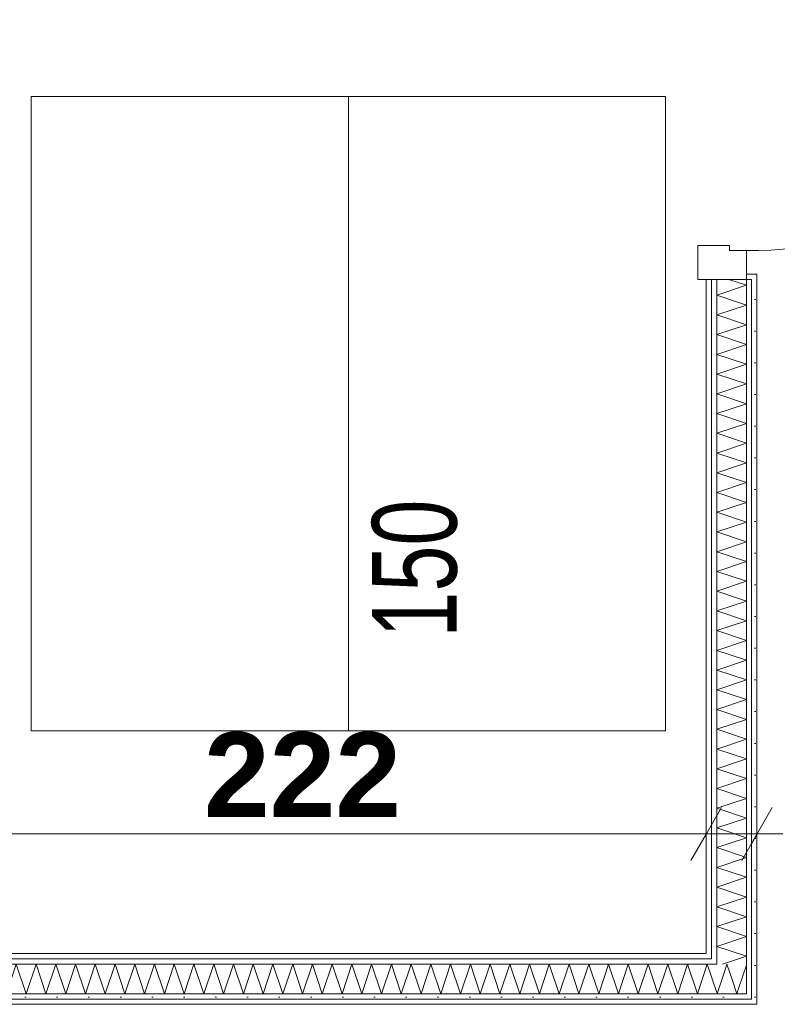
# Model space of a CAD drawing. Extents: x -7314 to 11761, y 144 to 9383.
# Tile 175 of 193: x 4881 to 5061, y 8336 to 8569. Entities that reach past the tile are written whole.
import ezdxf
from ezdxf.xclip import XClip

# ---------------------------------------------------------------- set-up
doc = ezdxf.new("R2010")
doc.units = 0
doc.header["$MEASUREMENT"] = 0
doc.header["$XCLIPFRAME"] = 0
doc.linetypes.add('Wipeout_Contour', pattern=[20000, 0, -20000])
for name, color, linetype in [('FORMA - Arch 01 - 220-A Ściany', 7, 'Continuous'), ('FORMA - Arch 02 - Strefy', 7, 'Continuous'), ('FORMA - Arch 04 - Wymiary ogólne', 7, 'Continuous')]:
    doc.layers.add(name, color=color, linetype=linetype)
doc.styles.add('STYL_AUTOMATYCZNY_2', font='arial.ttf')
doc.styles.add('STYL_AUTOMATYCZNY_7', font='arial.ttf', dxfattribs={"width": 0.7})
doc.styles.add('STYL_AUTOMATYCZNY_9', font='arial.ttf')
pattern_1 = [(0, (4185.3, -5972.398), (0, 7.5), [0, -7.5])]

# ---------------------------------------------------------------- blocks, each defined once
blk = doc.blocks.new('*X155')
at = {"layer": 'FORMA - Arch 01 - 220-A Ściany', "color": 7, "linetype": 'Continuous', "lineweight": 5, "ltscale": 0.025}
for p, q in [((5048.03, 8343.58), (5048.63, 8345.4)), ((5048.63, 8345.4), (5049.84, 8341.76)), ((5051.53, 8340.08), (5053.21, 8345.13))]:
    blk.add_line(p, q, dxfattribs=at)
blk = doc.blocks.new('*X156')
at = {"layer": 'FORMA - Arch 01 - 220-A Ściany', "color": 7, "linetype": 'Continuous', "lineweight": 5, "ltscale": 0.025}
for p, q in [((5046.3, 8338.4), (5048.03, 8343.58)), ((5049.84, 8341.76), (5050.97, 8338.4)), ((5046.21, 8338.66), (5046.3, 8338.4)), ((5050.97, 8338.4), (5051.53, 8340.08))]:
    blk.add_line(p, q, dxfattribs=at)
blk = doc.blocks.new('*X157')
at = {"layer": 'FORMA - Arch 01 - 220-A Ściany', "color": 7, "linetype": 'Continuous', "lineweight": 5, "ltscale": 0.025}
for p, q in [((4819.01, 8342.52), (4819.97, 8345.4)), ((4819.97, 8345.4), (4822.3, 8338.4)), ((4822.3, 8338.4), (4824.63, 8345.4)), ((4824.63, 8345.4), (4826.97, 8338.4)), ((4826.97, 8338.4), (4829.3, 8345.4)), ((4829.3, 8345.4), (4831.63, 8338.4)), ((4831.63, 8338.4), (4833.97, 8345.4)), ((4833.97, 8345.4), (4836.3, 8338.4)), ((4836.3, 8338.4), (4838.63, 8345.4)), ((4838.63, 8345.4), (4840.97, 8338.4)), ((4840.97, 8338.4), (4843.3, 8345.4)), ((4843.3, 8345.4), (4845.63, 8338.4)), ((4845.63, 8338.4), (4847.97, 8345.4)), ((4847.97, 8345.4), (4850.3, 8338.4)), ((4850.3, 8338.4), (4852.63, 8345.4)), ((4852.63, 8345.4), (4854.97, 8338.4)), ((4854.97, 8338.4), (4857.3, 8345.4)), ((4857.3, 8345.4), (4859.63, 8338.4)), ((4859.63, 8338.4), (4861.97, 8345.4)), ((4861.97, 8345.4), (4864.3, 8338.4)), ((4864.3, 8338.4), (4866.63, 8345.4)), ((4866.63, 8345.4), (4868.97, 8338.4)), ((4868.97, 8338.4), (4871.3, 8345.4)), ((4871.3, 8345.4), (4873.63, 8338.4)), ((4873.63, 8338.4), (4875.97, 8345.4)), ((4875.97, 8345.4), (4878.3, 8338.4)), ((4878.3, 8338.4), (4880.63, 8345.4)), ((4880.63, 8345.4), (4882.97, 8338.4)), ((4882.97, 8338.4), (4885.3, 8345.4)), ((4885.3, 8345.4), (4887.63, 8338.4)), ((4887.63, 8338.4), (4889.97, 8345.4)), ((4889.97, 8345.4), (4892.3, 8338.4)), ((4892.3, 8338.4), (4894.63, 8345.4)), ((4894.63, 8345.4), (4896.97, 8338.4)), ((4896.97, 8338.4), (4899.3, 8345.4)), ((4899.3, 8345.4), (4901.63, 8338.4)), ((4901.63, 8338.4), (4903.97, 8345.4)), ((4903.97, 8345.4), (4906.3, 8338.4)), ((4906.3, 8338.4), (4908.63, 8345.4)), ((4908.63, 8345.4), (4910.97, 8338.4)), ((4910.97, 8338.4), (4913.3, 8345.4)), ((4913.3, 8345.4), (4915.63, 8338.4)), ((4915.63, 8338.4), (4917.97, 8345.4)), ((4917.97, 8345.4), (4920.3, 8338.4)), ((4920.3, 8338.4), (4922.63, 8345.4)), ((4922.63, 8345.4), (4924.97, 8338.4)), ((4924.97, 8338.4), (4927.3, 8345.4)), ((4927.3, 8345.4), (4929.63, 8338.4)), ((4929.63, 8338.4), (4931.97, 8345.4)), ((4931.97, 8345.4), (4934.3, 8338.4)), ((4934.3, 8338.4), (4936.63, 8345.4)), ((4936.63, 8345.4), (4938.97, 8338.4)), ((4938.97, 8338.4), (4941.3, 8345.4)), ((4941.3, 8345.4), (4943.63, 8338.4)), ((4943.63, 8338.4), (4945.97, 8345.4)), ((4945.97, 8345.4), (4948.3, 8338.4)), ((4948.3, 8338.4), (4950.63, 8345.4)), ((4950.63, 8345.4), (4952.97, 8338.4)), ((4952.97, 8338.4), (4955.3, 8345.4)), ((4955.3, 8345.4), (4957.63, 8338.4)), ((4957.63, 8338.4), (4959.97, 8345.4)), ((4959.97, 8345.4), (4962.3, 8338.4)), ((4962.3, 8338.4), (4964.63, 8345.4)), ((4964.63, 8345.4), (4966.97, 8338.4)), ((4966.97, 8338.4), (4969.3, 8345.4)), ((4969.3, 8345.4), (4971.63, 8338.4)), ((4971.63, 8338.4), (4973.97, 8345.4)), ((4973.97, 8345.4), (4976.3, 8338.4)), ((4976.3, 8338.4), (4978.63, 8345.4)), ((4978.63, 8345.4), (4980.97, 8338.4)), ((4980.97, 8338.4), (4983.3, 8345.4)), ((4983.3, 8345.4), (4985.63, 8338.4)), ((4985.63, 8338.4), (4987.97, 8345.4)), ((4987.97, 8345.4), (4990.3, 8338.4)), ((4990.3, 8338.4), (4992.63, 8345.4)), ((4992.63, 8345.4), (4994.97, 8338.4)), ((4994.97, 8338.4), (4997.3, 8345.4)), ((4997.3, 8345.4), (4999.63, 8338.4)), ((4999.63, 8338.4), (5001.97, 8345.4)), ((5001.97, 8345.4), (5004.3, 8338.4)), ((5004.3, 8338.4), (5006.63, 8345.4)), ((5006.63, 8345.4), (5008.97, 8338.4)), ((5008.97, 8338.4), (5011.3, 8345.4)), ((5011.3, 8345.4), (5013.63, 8338.4)), ((5013.63, 8338.4), (5015.97, 8345.4)), ((5015.97, 8345.4), (5018.3, 8338.4)), ((5018.3, 8338.4), (5020.63, 8345.4)), ((5020.63, 8345.4), (5022.97, 8338.4)), ((5022.97, 8338.4), (5025.3, 8345.4)), ((5025.3, 8345.4), (5027.63, 8338.4)), ((5027.63, 8338.4), (5029.97, 8345.4)), ((5029.97, 8345.4), (5032.3, 8338.4)), ((5032.3, 8338.4), (5034.63, 8345.4)), ((5034.63, 8345.4), (5036.97, 8338.4)), ((5036.97, 8338.4), (5039.3, 8345.4)), ((5039.3, 8345.4), (5041.63, 8338.4)), ((5041.63, 8338.4), (5043.97, 8345.4)), ((5043.97, 8345.4), (5046.21, 8338.66))]:
    blk.add_line(p, q, dxfattribs=at)
blk = doc.blocks.new('*X187')
at = {"layer": 'FORMA - Arch 01 - 220-A Ściany', "color": 7, "linetype": 'Continuous', "lineweight": 5, "ltscale": 0.025}
for p, q in [((5053.21, 8505.94), (5049.04, 8507.33)), ((5046.21, 8503.6), (5053.21, 8505.94)), ((5053.21, 8501.27), (5046.21, 8503.6)), ((5046.21, 8498.94), (5053.21, 8501.27)), ((5053.21, 8496.6), (5046.21, 8498.94)), ((5046.21, 8494.27), (5053.21, 8496.6)), ((5053.21, 8491.94), (5046.21, 8494.27)), ((5046.21, 8489.6), (5053.21, 8491.94)), ((5053.21, 8487.27), (5046.21, 8489.6)), ((5046.21, 8484.94), (5053.21, 8487.27)), ((5053.21, 8482.6), (5046.21, 8484.94)), ((5046.21, 8480.27), (5053.21, 8482.6)), ((5053.21, 8477.94), (5046.21, 8480.27)), ((5046.21, 8475.6), (5053.21, 8477.94)), ((5053.21, 8473.27), (5046.21, 8475.6)), ((5046.21, 8470.94), (5053.21, 8473.27)), ((5053.21, 8468.6), (5046.21, 8470.94)), ((5046.21, 8466.27), (5053.21, 8468.6)), ((5053.21, 8463.94), (5046.21, 8466.27)), ((5046.21, 8461.6), (5053.21, 8463.94)), ((5053.21, 8459.27), (5046.21, 8461.6)), ((5046.21, 8456.94), (5053.21, 8459.27)), ((5053.21, 8454.6), (5046.21, 8456.94)), ((5046.21, 8452.27), (5053.21, 8454.6)), ((5053.21, 8449.94), (5046.21, 8452.27)), ((5046.21, 8447.6), (5053.21, 8449.94)), ((5053.21, 8445.27), (5046.21, 8447.6)), ((5046.21, 8442.94), (5053.21, 8445.27)), ((5053.21, 8440.6), (5046.21, 8442.94)), ((5046.21, 8438.27), (5053.21, 8440.6)), ((5053.21, 8435.94), (5046.21, 8438.27)), ((5046.21, 8433.6), (5053.21, 8435.94)), ((5053.21, 8431.27), (5046.21, 8433.6)), ((5046.21, 8428.94), (5053.21, 8431.27)), ((5053.21, 8426.6), (5046.21, 8428.94)), ((5046.21, 8424.27), (5053.21, 8426.6)), ((5053.21, 8421.94), (5046.21, 8424.27)), ((5046.21, 8419.6), (5053.21, 8421.94)), ((5053.21, 8417.27), (5046.21, 8419.6)), ((5046.21, 8414.94), (5053.21, 8417.27)), ((5053.21, 8412.6), (5046.21, 8414.94)), ((5046.21, 8410.27), (5053.21, 8412.6)), ((5053.21, 8407.94), (5046.21, 8410.27)), ((5046.21, 8405.6), (5053.21, 8407.94)), ((5053.21, 8403.27), (5046.21, 8405.6)), ((5046.21, 8400.94), (5053.21, 8403.27)), ((5053.21, 8398.6), (5046.21, 8400.94)), ((5046.21, 8396.27), (5053.21, 8398.6)), ((5053.21, 8393.94), (5046.21, 8396.27)), ((5046.21, 8391.6), (5053.21, 8393.94)), ((5053.21, 8389.27), (5046.21, 8391.6)), ((5046.21, 8386.94), (5053.21, 8389.27)), ((5053.21, 8384.6), (5046.21, 8386.94)), ((5046.21, 8382.27), (5053.21, 8384.6)), ((5053.21, 8379.94), (5046.21, 8382.27)), ((5046.21, 8377.6), (5053.21, 8379.94)), ((5053.21, 8375.27), (5046.21, 8377.6)), ((5046.21, 8372.94), (5053.21, 8375.27)), ((5053.21, 8370.6), (5046.21, 8372.94)), ((5046.21, 8368.27), (5053.21, 8370.6)), ((5053.21, 8365.94), (5046.21, 8368.27)), ((5046.21, 8363.6), (5053.21, 8365.94)), ((5053.21, 8361.27), (5046.21, 8363.6)), ((5046.21, 8358.94), (5053.21, 8361.27)), ((5053.21, 8356.6), (5046.21, 8358.94)), ((5046.21, 8354.27), (5053.21, 8356.6)), ((5053.21, 8351.94), (5046.21, 8354.27)), ((5046.21, 8349.6), (5053.21, 8351.94)), ((5053.21, 8347.27), (5046.21, 8349.6)), ((5047.6, 8345.4), (5053.21, 8347.27))]:
    blk.add_line(p, q, dxfattribs=at)
blk = doc.blocks.new('Rysunek_1_1', base_point=(4185.3, -5972.4))
at = {"layer": 'FORMA - Arch 01 - 220-A Ściany', "color": 7, "linetype": 'Continuous', "lineweight": 13, "ltscale": 0.025}
blk.add_arc((5053.21, 8626.53), 112.4, 270, 0, dxfattribs=at)
at = {"color": 254, "linetype": 'Wipeout_Contour', "lineweight": 0, "ltscale": 29249.333558}
blk.add_wipeout([(5055.71, 8337.15), (5054.46, 8337.15), (5055.71, 8335.9)], dxfattribs=at).dxf.layer = 'FORMA - Arch 01 - 220-A Ściany'
at = {"color": 254, "linetype": 'Wipeout_Contour', "lineweight": 0, "ltscale": 39495.557442}
blk.add_wipeout([(5043.71, 8756.9), (4821.51, 8756.9), (4821.51, 8347.9), (5043.71, 8347.9)], dxfattribs=at).dxf.layer = 'FORMA - Arch 02 - Strefy'
at = {"layer": 'FORMA - Arch 01 - 220-A Ściany', "linetype": 'Continuous', "lineweight": 5}
h = blk.add_hatch(dxfattribs=at)
h.set_pattern_fill('Gips_0001', style=0, pattern_type=2)
h.set_pattern_definition(pattern_1)
h.paths.add_polyline_path([(5055.71, 8337.15), (5054.46, 8337.15), (5055.71, 8335.9)])
at = {"color": 7, "linetype": 'Continuous', "lineweight": 13, "ltscale": 0.025}
for p, q in [((5034.12, 8550.59), (4884.12, 8550.59)), ((4884.12, 8550.59), (4884.12, 8400.59)), ((4959.12, 8550.59), (4959.12, 8400.59)), ((5034.12, 8400.59), (5034.12, 8550.59)), ((4884.12, 8400.59), (5034.12, 8400.59))]:
    blk.add_line(p, q, dxfattribs=at)
at = {"color": 7, "linetype": 'Continuous', "lineweight": 25, "insert": (4974.86, 8422.63), "char_height": 20, "attachment_point": 4, "rotation": 90, "style": 'STYL_AUTOMATYCZNY_7'}
blk.add_mtext('\\A1;{\\pql;\\fArial|b0|i0|c238|p0;\\W0.700000;150}', dxfattribs=at)
at = {"layer": 'FORMA - Arch 02 - Strefy', "color": 7, "linetype": 'Continuous', "lineweight": 13, "attachment_point": 1, "style": 'STYL_AUTOMATYCZNY_2'}
for s, insert, char_height in [('\\A1;{\\pql;\\pt0,460;\\fArial|b0|i0|c238|p0;\\W1.000000;wc nps\\fArial|b0|i0|c238|p0;\\W1.000000;\\A1{\\H.66x;\\S^  ;}\\fArial|b0|i0|c238|p0;\\W1.000000;\\fArial|b0|i0|c238|p0;\\W1.000000;\\A1{\\H.66x;\\S^  ;}}', (4871.43, 8682.01), 18), ('\\A1;{\\pql;\\pt0,460;\\fArial|b0|i0|c238|p0;\\W1.000000;A: 9,09\\fArial|b0|i0|c238|p0;\\W1.000000;\\A1{\\H.66x;\\S^  ;}\\fArial|b0|i0|c238|p0;\\W1.000000; m\\fArial|b0|i0|c238|p0;\\W1.000000;\\A1{\\H.66x;\\S2^  ;}}', (4881.43, 8621.56), 20)]:
    blk.add_mtext(s, dxfattribs=dict(at, insert=insert, char_height=char_height))
at = {"layer": 'FORMA - Arch 04 - Wymiary ogólne', "color": 154, "linetype": 'Continuous', "lineweight": 13, "insert": (4924.98, 8380.19), "char_height": 20, "width": 45.7634, "attachment_point": 7, "style": 'STYL_AUTOMATYCZNY_9'}
blk.add_mtext('\\A1;{\\pql;\\fArial|b1|i0|c238|p0;\\W1.000000;222}', dxfattribs=at)
at = {"color": 254, "linetype": 'Wipeout_Contour', "lineweight": 0, "ltscale": 29260.222419}
blk.add_wipeout([(5044.96, 8347.9), (5043.71, 8347.9), (5044.96, 8346.65)], dxfattribs=at).dxf.layer = 'FORMA - Arch 01 - 220-A Ściany'
at = {"layer": 'FORMA - Arch 01 - 220-A Ściany', "linetype": 'Continuous', "lineweight": 5}
h = blk.add_hatch(dxfattribs=at)
h.set_pattern_fill('Gips_0001', style=0, pattern_type=2)
h.set_pattern_definition(pattern_1)
h.paths.add_polyline_path([(5044.96, 8347.9), (5043.71, 8347.9), (5044.96, 8346.65)])
at = {"color": 254, "linetype": 'Wipeout_Contour', "lineweight": 0, "ltscale": 29250.596259}
blk.add_wipeout([(5054.46, 8338.4), (5053.21, 8338.4), (5054.46, 8337.15)], dxfattribs=at).dxf.layer = 'FORMA - Arch 01 - 220-A Ściany'
at = {"layer": 'FORMA - Arch 01 - 220-A Ściany', "linetype": 'Continuous', "lineweight": 5}
h = blk.add_hatch(dxfattribs=at)
h.set_pattern_fill('Gips_0001', style=0, pattern_type=2)
h.set_pattern_definition(pattern_1)
h.paths.add_polyline_path([(5054.46, 8338.4), (5053.21, 8338.4), (5054.46, 8337.15)])
at = {"color": 254, "linetype": 'Wipeout_Contour', "lineweight": 0, "ltscale": 29258.952828}
blk.add_wipeout([(5046.21, 8346.65), (5044.96, 8346.65), (5046.21, 8345.4)], dxfattribs=at).dxf.layer = 'FORMA - Arch 01 - 220-A Ściany'
at = {"layer": 'FORMA - Arch 01 - 220-A Ściany', "linetype": 'Continuous', "lineweight": 5}
h = blk.add_hatch(dxfattribs=at)
h.set_pattern_fill('Gips_0001', style=0, pattern_type=2)
h.set_pattern_definition(pattern_1)
h.paths.add_polyline_path([(5046.21, 8346.65), (5044.96, 8346.65), (5046.21, 8345.4)])
at = {"color": 254, "linetype": 'Wipeout_Contour', "lineweight": 0, "ltscale": 29247.280009}
blk.add_wipeout([(5054.46, 8337.15), (5054.46, 8335.9), (5055.71, 8335.9)], dxfattribs=at).dxf.layer = 'FORMA - Arch 01 - 220-A Ściany'
at = {"layer": 'FORMA - Arch 01 - 220-A Ściany', "linetype": 'Continuous', "lineweight": 5}
h = blk.add_hatch(dxfattribs=at)
h.set_pattern_fill('Gips_0001', style=0, pattern_type=2)
h.set_pattern_definition(pattern_1)
h.paths.add_polyline_path([(5054.46, 8337.15), (5054.46, 8335.9), (5055.71, 8335.9)])
at = {"layer": 'FORMA - Arch 01 - 220-A Ściany', "color": 7, "linetype": 'Continuous', "lineweight": 15, "ltscale": 0.025, "flags": 128}
blk.add_lwpolyline([(5055.71, 8335.9), (5055.71, 8337.15)], dxfattribs=at)
at = {"color": 254, "linetype": 'Wipeout_Contour', "lineweight": 0, "ltscale": 29258.16743}
blk.add_wipeout([(5043.71, 8347.9), (5043.71, 8346.65), (5044.96, 8346.65)], dxfattribs=at).dxf.layer = 'FORMA - Arch 01 - 220-A Ściany'
at = {"color": 254, "linetype": 'Wipeout_Contour', "lineweight": 0, "ltscale": 29258.72008}
blk.add_wipeout([(5053.21, 8345.4), (5046.21, 8345.4), (5053.21, 8338.4)], dxfattribs=at).dxf.layer = 'FORMA - Arch 01 - 220-A Ściany'
at = {"layer": 'FORMA - Arch 01 - 220-A Ściany', "linetype": 'Continuous', "lineweight": 5}
h = blk.add_hatch(dxfattribs=at)
h.set_pattern_fill('Gips_0001', style=0, pattern_type=2)
h.set_pattern_definition(pattern_1)
h.paths.add_polyline_path([(5043.71, 8347.9), (5043.71, 8346.65), (5044.96, 8346.65)])
at = {"color": 7, "linetype": 'Continuous', "lineweight": 13, "ltscale": 0.025}
blk.add_blockref('*X155', (0, 0), dxfattribs=at)
at = {"color": 254, "linetype": 'Wipeout_Contour', "lineweight": 0, "ltscale": 38497.858636}
blk.add_wipeout([(5054.46, 8337.15), (4555.12, 8337.15), (4555.12, 8335.9), (5054.46, 8335.9)], dxfattribs=at).dxf.layer = 'FORMA - Arch 01 - 220-A Ściany'
at = {"layer": 'FORMA - Arch 01 - 220-A Ściany', "linetype": 'Continuous', "lineweight": 5}
h = blk.add_hatch(dxfattribs=at)
h.set_pattern_fill('Gips_0001', style=0, pattern_type=2)
h.set_pattern_definition(pattern_1)
h.paths.add_polyline_path([(5054.46, 8337.15), (4555.12, 8337.15), (4555.12, 8335.9), (5054.46, 8335.9)])
at = {"layer": 'FORMA - Arch 01 - 220-A Ściany', "color": 7, "linetype": 'Continuous', "lineweight": 15, "ltscale": 0.025, "flags": 128}
blk.add_lwpolyline([(4555.12, 8335.9), (5055.71, 8335.9)], dxfattribs=at)
at = {"color": 254, "linetype": 'Wipeout_Contour', "lineweight": 0, "ltscale": 38784.879568}
blk.add_wipeout([(4821.51, 8346.65), (5043.71, 8346.65), (5043.71, 8347.9), (4821.51, 8347.9)], dxfattribs=at).dxf.layer = 'FORMA - Arch 01 - 220-A Ściany'
at = {"color": 254, "linetype": 'Wipeout_Contour', "lineweight": 0, "ltscale": 29256.898006}
blk.add_wipeout([(5044.96, 8346.65), (5044.96, 8345.4), (5046.21, 8345.4)], dxfattribs=at).dxf.layer = 'FORMA - Arch 01 - 220-A Ściany'
at = {"layer": 'FORMA - Arch 01 - 220-A Ściany', "linetype": 'Continuous', "lineweight": 5}
h = blk.add_hatch(dxfattribs=at)
h.set_pattern_fill('Gips_0001', style=0, pattern_type=2)
h.set_pattern_definition(pattern_1)
h.paths.add_polyline_path([(4821.51, 8346.65), (5043.71, 8346.65), (5043.71, 8347.9), (4821.51, 8347.9)])
h = blk.add_hatch(dxfattribs=at)
h.set_pattern_fill('Gips_0001', style=0, pattern_type=2)
h.set_pattern_definition(pattern_1)
h.paths.add_polyline_path([(5044.96, 8346.65), (5044.96, 8345.4), (5046.21, 8345.4)])
at = {"layer": 'FORMA - Arch 01 - 220-A Ściany', "color": 7, "linetype": 'Continuous', "lineweight": 15, "ltscale": 0.025, "flags": 128}
blk.add_lwpolyline([(5043.71, 8347.9), (4821.51, 8347.9)], dxfattribs=at)
at = {"color": 254, "linetype": 'Wipeout_Contour', "lineweight": 0, "ltscale": 29248.542542}
blk.add_wipeout([(5053.21, 8338.4), (5053.21, 8337.15), (5054.46, 8337.15)], dxfattribs=at).dxf.layer = 'FORMA - Arch 01 - 220-A Ściany'
at = {"layer": 'FORMA - Arch 01 - 220-A Ściany', "linetype": 'Continuous', "lineweight": 5}
h = blk.add_hatch(dxfattribs=at)
h.set_pattern_fill('Gips_0001', style=0, pattern_type=2)
h.set_pattern_definition(pattern_1)
h.paths.add_polyline_path([(5053.21, 8338.4), (5053.21, 8337.15), (5054.46, 8337.15)])
at = {"color": 254, "linetype": 'Wipeout_Contour', "lineweight": 0, "ltscale": 39287.983352}
blk.add_wipeout([(5043.71, 8347.9), (5044.96, 8347.9), (5044.96, 8507.33), (5043.71, 8507.33)], dxfattribs=at).dxf.layer = 'FORMA - Arch 01 - 220-A Ściany'
at = {"color": 254, "linetype": 'Wipeout_Contour', "lineweight": 0, "ltscale": 38780.617703}
blk.add_wipeout([(4820.26, 8345.4), (5044.96, 8345.4), (5044.96, 8346.65), (4820.26, 8346.65)], dxfattribs=at).dxf.layer = 'FORMA - Arch 01 - 220-A Ściany'
at = {"layer": 'FORMA - Arch 01 - 220-A Ściany', "linetype": 'Continuous', "lineweight": 5}
h = blk.add_hatch(dxfattribs=at)
h.set_pattern_fill('Gips_0001', style=0, pattern_type=2)
h.set_pattern_definition(pattern_1)
h.paths.add_polyline_path([(5043.71, 8347.9), (5044.96, 8347.9), (5044.96, 8507.33), (5043.71, 8507.33)])
h = blk.add_hatch(dxfattribs=at)
h.set_pattern_fill('Gips_0001', style=0, pattern_type=2)
h.set_pattern_definition(pattern_1)
h.paths.add_polyline_path([(4820.26, 8345.4), (5044.96, 8345.4), (5044.96, 8346.65), (4820.26, 8346.65)])
at = {"layer": 'FORMA - Arch 01 - 220-A Ściany', "color": 7, "linetype": 'Continuous', "lineweight": 13, "ltscale": 0.025}
blk.add_line((5044.96, 8346.65), (4820.26, 8346.65), dxfattribs=at)
at = {"layer": 'FORMA - Arch 01 - 220-A Ściany', "color": 7, "linetype": 'Continuous', "lineweight": 15, "ltscale": 0.025, "flags": 128}
blk.add_lwpolyline([(5043.71, 8507.33), (5043.71, 8347.9)], dxfattribs=at)
at = {"layer": 'FORMA - Arch 04 - Wymiary ogólne', "color": 154, "linetype": 'Continuous', "lineweight": 13, "ltscale": 0.025}
for p, q in [((5043.71, 8385.56), (5043.71, 8366.81)), ((5043.71, 8376.19), (4821.51, 8376.19))]:
    blk.add_line(p, q, dxfattribs=at)
at = {"color": 254, "linetype": 'Wipeout_Contour', "lineweight": 0, "ltscale": 38500.894529}
blk.add_wipeout([(5053.21, 8338.4), (4555.12, 8338.4), (4555.12, 8337.15), (5053.21, 8337.15)], dxfattribs=at).dxf.layer = 'FORMA - Arch 01 - 220-A Ściany'
at = {"layer": 'FORMA - Arch 01 - 220-A Ściany', "linetype": 'Continuous', "lineweight": 5}
h = blk.add_hatch(dxfattribs=at)
h.set_pattern_fill('Gips_0001', style=0, pattern_type=2)
h.set_pattern_definition(pattern_1)
h.paths.add_polyline_path([(5053.21, 8338.4), (4555.12, 8338.4), (4555.12, 8337.15), (5053.21, 8337.15)])
at = {"layer": 'FORMA - Arch 01 - 220-A Ściany', "color": 7, "linetype": 'Continuous', "lineweight": 13, "ltscale": 0.025}
for p, q in [((4555.12, 8337.15), (5053.21, 8337.15)), ((5053.21, 8337.15), (5054.46, 8337.15))]:
    blk.add_line(p, q, dxfattribs=at)
at = {"color": 254, "linetype": 'Wipeout_Contour', "lineweight": 0, "ltscale": 39291.697257}
blk.add_wipeout([(5054.46, 8507.33), (5054.46, 8337.15), (5055.71, 8337.15), (5055.71, 8507.33)], dxfattribs=at).dxf.layer = 'FORMA - Arch 01 - 220-A Ściany'
at = {"color": 254, "linetype": 'Wipeout_Contour', "lineweight": 0, "ltscale": 29248.769205}
blk.add_wipeout([(5046.21, 8345.4), (5046.21, 8338.4), (5053.21, 8338.4)], dxfattribs=at).dxf.layer = 'FORMA - Arch 01 - 220-A Ściany'
at = {"layer": 'FORMA - Arch 01 - 220-A Ściany', "linetype": 'Continuous', "lineweight": 5}
h = blk.add_hatch(dxfattribs=at)
h.set_pattern_fill('Gips_0001', style=0, pattern_type=2)
h.set_pattern_definition(pattern_1)
h.paths.add_polyline_path([(5054.46, 8507.33), (5054.46, 8337.15), (5055.71, 8337.15), (5055.71, 8507.33)])
at = {"layer": 'FORMA - Arch 01 - 220-A Ściany', "color": 7, "linetype": 'Continuous', "lineweight": 13, "ltscale": 0.025}
blk.add_line((5053.21, 8338.4), (5053.21, 8345.4), dxfattribs=at)
at = {"layer": 'FORMA - Arch 04 - Wymiary ogólne', "color": 154, "linetype": 'Continuous', "lineweight": 13, "ltscale": 0.025}
for p, q in [((5055.71, 8385.56), (5055.71, 8366.81)), ((5061.82, 8376.19), (5055.71, 8376.19))]:
    blk.add_line(p, q, dxfattribs=at)
at = {"color": 7, "linetype": 'Continuous', "lineweight": 13, "ltscale": 0.025}
blk.add_blockref('*X156', (0, 0), dxfattribs=at)
at = {"color": 254, "linetype": 'Wipeout_Contour', "lineweight": 0, "ltscale": 38766.457629}
blk.add_wipeout([(4819.01, 8338.4), (5046.21, 8338.4), (5046.21, 8345.4), (4819.01, 8345.4)], dxfattribs=at).dxf.layer = 'FORMA - Arch 01 - 220-A Ściany'
at = {"layer": 'FORMA - Arch 01 - 220-A Ściany', "color": 7, "linetype": 'Continuous', "lineweight": 13, "ltscale": 0.025}
for p, q in [((5046.21, 8345.4), (5046.21, 8346.65)), ((5046.21, 8345.4), (4819.01, 8345.4)), ((4819.01, 8338.4), (5046.21, 8338.4)), ((5046.21, 8338.4), (5053.21, 8338.4))]:
    blk.add_line(p, q, dxfattribs=at)
at = {"color": 7, "linetype": 'Continuous', "lineweight": 13, "ltscale": 0.025}
blk.add_blockref('*X157', (0, 0), dxfattribs=at)
at = {"color": 254, "linetype": 'Wipeout_Contour', "lineweight": 0, "ltscale": 39288.412015}
blk.add_wipeout([(5044.96, 8507.33), (5044.96, 8346.65), (5046.21, 8346.65), (5046.21, 8507.33)], dxfattribs=at).dxf.layer = 'FORMA - Arch 01 - 220-A Ściany'
at = {"color": 254, "linetype": 'Wipeout_Contour', "lineweight": 0, "ltscale": 39291.262224}
blk.add_wipeout([(5053.21, 8338.4), (5054.46, 8338.4), (5054.46, 8507.33), (5053.21, 8507.33)], dxfattribs=at).dxf.layer = 'FORMA - Arch 01 - 220-A Ściany'
at = {"layer": 'FORMA - Arch 01 - 220-A Ściany', "linetype": 'Continuous', "lineweight": 5}
h = blk.add_hatch(dxfattribs=at)
h.set_pattern_fill('Gips_0001', style=0, pattern_type=2)
h.set_pattern_definition(pattern_1)
h.paths.add_polyline_path([(5044.96, 8507.33), (5044.96, 8346.65), (5046.21, 8346.65), (5046.21, 8507.33)])
h = blk.add_hatch(dxfattribs=at)
h.set_pattern_fill('Gips_0001', style=0, pattern_type=2)
h.set_pattern_definition(pattern_1)
h.paths.add_polyline_path([(5053.21, 8338.4), (5054.46, 8338.4), (5054.46, 8507.33), (5053.21, 8507.33)])
at = {"layer": 'FORMA - Arch 01 - 220-A Ściany', "color": 7, "linetype": 'Continuous', "lineweight": 15, "ltscale": 0.025}
blk.add_line((5044.96, 8507.33), (5043.71, 8507.33), dxfattribs=at)
at = {"layer": 'FORMA - Arch 01 - 220-A Ściany', "color": 7, "linetype": 'Continuous', "lineweight": 13, "ltscale": 0.025}
for p, q in [((5044.96, 8507.33), (5044.96, 8346.65)), ((5054.46, 8337.15), (5054.46, 8338.4))]:
    blk.add_line(p, q, dxfattribs=at)
at = {"color": 254, "linetype": 'Wipeout_Contour', "lineweight": 0, "ltscale": 39294.75348}
blk.add_wipeout([(5046.21, 8345.4), (5053.21, 8345.4), (5053.21, 8507.33), (5046.21, 8507.33)], dxfattribs=at).dxf.layer = 'FORMA - Arch 01 - 220-A Ściany'
at = {"layer": 'FORMA - Arch 01 - 220-A Ściany', "color": 7, "linetype": 'Continuous', "lineweight": 15, "ltscale": 0.025}
blk.add_line((5046.21, 8507.33), (5044.96, 8507.33), dxfattribs=at)
at = {"layer": 'FORMA - Arch 01 - 220-A Ściany', "color": 7, "linetype": 'Continuous', "lineweight": 13, "ltscale": 0.025}
for p, q in [((5046.21, 8507.33), (5046.21, 8346.65)), ((5046.21, 8345.4), (5046.21, 8346.65)), ((5053.21, 8338.4), (5053.21, 8345.4))]:
    blk.add_line(p, q, dxfattribs=at)
at = {"layer": 'FORMA - Arch 04 - Wymiary ogólne', "color": 154, "linetype": 'Continuous', "lineweight": 13, "ltscale": 0.025}
for p, q in [((5040.1, 8369.94), (5047.32, 8382.44)), ((5052.1, 8369.94), (5059.32, 8382.44)), ((5055.71, 8376.19), (5043.71, 8376.19))]:
    blk.add_line(p, q, dxfattribs=at)
at = {"color": 7, "linetype": 'Continuous', "lineweight": 13, "ltscale": 0.025}
blk.add_blockref('*X187', (0, 0), dxfattribs=at)
at = {"color": 254, "linetype": 'Wipeout_Contour', "lineweight": 0, "ltscale": 49479.535394}
blk.add_wipeout([(5055.71, 8508.58), (5053.21, 8508.58), (5053.21, 8507.33), (5054.46, 8507.33), (5055.71, 8507.33)], dxfattribs=at).dxf.layer = 'FORMA - Arch 01 - 220-A Ściany'
at = {"layer": 'FORMA - Arch 01 - 220-A Ściany', "linetype": 'Continuous', "lineweight": 5}
h = blk.add_hatch(dxfattribs=at)
h.set_pattern_fill('Gips_0001', style=0, pattern_type=2)
h.set_pattern_definition(pattern_1)
h.paths.add_polyline_path([(5055.71, 8508.58), (5053.21, 8508.58), (5053.21, 8507.33), (5054.46, 8507.33), (5055.71, 8507.33)])
at = {"layer": 'FORMA - Arch 01 - 220-A Ściany', "color": 7, "linetype": 'Continuous', "lineweight": 15, "ltscale": 0.025}
for p, q in [((5053.21, 8508.58), (5055.71, 8508.58)), ((5053.21, 8507.33), (5053.21, 8508.58)), ((5055.71, 8507.33), (5055.71, 8508.58)), ((5055.71, 8507.33), (5055.71, 8508.58)), ((5053.21, 8507.33), (5046.21, 8507.33))]:
    blk.add_line(p, q, dxfattribs=at)
at = {"layer": 'FORMA - Arch 01 - 220-A Ściany', "color": 7, "linetype": 'Continuous', "lineweight": 13, "ltscale": 0.025}
for p, q in [((5053.21, 8345.4), (5053.21, 8507.33)), ((5054.46, 8507.33), (5053.21, 8507.33)), ((5054.46, 8338.4), (5054.46, 8507.33))]:
    blk.add_line(p, q, dxfattribs=at)
at = {"layer": 'FORMA - Arch 01 - 220-A Ściany', "color": 7, "linetype": 'Continuous', "lineweight": 15, "ltscale": 0.025, "flags": 128}
blk.add_lwpolyline([(5055.71, 8337.15), (5055.71, 8507.33)], dxfattribs=at)
at = {"color": 254, "linetype": 'Wipeout_Contour', "lineweight": 0, "ltscale": 59379.632922}
blk.add_wipeout([(5041.71, 8515.33), (5041.71, 8507.33), (5053.21, 8507.33), (5053.21, 8514.13), (5049.21, 8514.13), (5049.21, 8515.33)], dxfattribs=at).dxf.layer = 'FORMA - Arch 01 - 220-A Ściany'
at = {"layer": 'FORMA - Arch 01 - 220-A Ściany', "color": 7, "linetype": 'Continuous', "lineweight": 15, "ltscale": 0.025}
for p, q in [((5041.71, 8515.33), (5049.21, 8515.33)), ((5041.71, 8507.33), (5041.71, 8515.33)), ((5049.21, 8515.33), (5049.21, 8514.13)), ((5049.21, 8514.13), (5053.21, 8514.13)), ((5053.21, 8514.13), (5053.21, 8507.33)), ((5053.21, 8508.58), (5055.71, 8508.58)), ((5053.21, 8507.33), (5041.71, 8507.33)), ((5044.96, 8507.33), (5043.71, 8507.33)), ((5044.96, 8507.33), (5043.71, 8507.33)), ((5046.21, 8507.33), (5044.96, 8507.33)), ((5046.21, 8507.33), (5044.96, 8507.33)), ((5053.21, 8507.33), (5046.21, 8507.33)), ((5053.21, 8507.33), (5046.21, 8507.33))]:
    blk.add_line(p, q, dxfattribs=at)

msp = doc.modelspace()

# ---------------------------------------------------------------- block references
at = {"lineweight": 20}
ref = msp.add_blockref('Rysunek_1_1', (4185.29965, -5972.39804), dxfattribs=at)
XClip(ref).set_block_clipping_path([(254.0251470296, 246.5573808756), (9689.7973583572, 9358.9497337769)])

doc.saveas('drawing.dxf')
